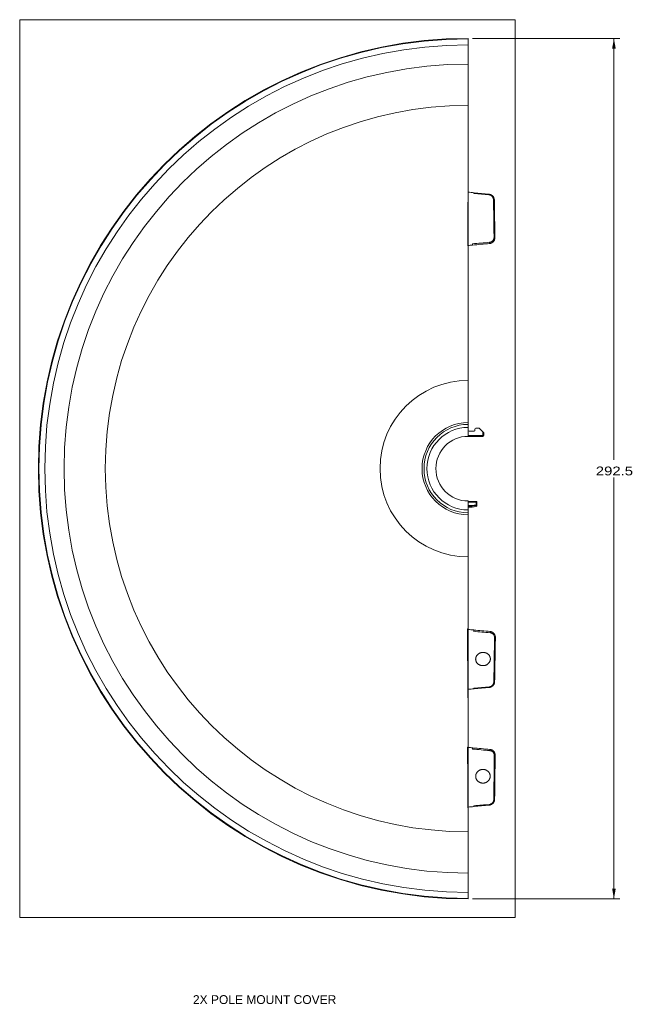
# Model space of a CAD drawing. Header units: millimetres. Extents: x 75 to 1097, y 66 to 748.
# Tile 2 of 22: x 75 to 283, y 413 to 748. Entities that reach past the tile are written whole.
import ezdxf

# ---------------------------------------------------------------- set-up
doc = ezdxf.new("R2010")
doc.units = ezdxf.units.MM
doc.layers.add('1', color=7, linetype='Continuous', true_color=0xffffff)
doc.styles.add('cadds4', font='txt')
doc.dimstyles.get("Standard").update_dxf_attribs({"dimtxt": 0.18, "dimasz": 0.18, "dimexe": 0.18, "dimexo": 0.0625, "dimgap": 0.09, "dimtad": 0, "dimtih": 1, "dimtoh": 1, "dimdec": 4, "dimzin": 0, "dimdsep": 46, "dimtxsty": 'Standard', "dimcen": 0.09, "dimadec": 0, "dimazin": 0, "dimtfac": 1, "dimtdec": 4, "dimtofl": 0, "dimtmove": 0, "dimatfit": 3, "dimfxl": 1, "dimtolj": 1, "dimtzin": 0, "dimarcsym": 0})

# ---------------------------------------------------------------- blocks, each defined once
blk = doc.blocks.new('_U1')
at = {"layer": '1', "color": 35, "lineweight": 13}
for p, q in [((228.957521, 741.4548), (279.052327, 741.4548)), ((277.052327, 741.4548), (277.052327, 598.206906)), ((277.052327, 448.959011), (277.052327, 592.206906)), ((228.957521, 448.959011), (279.052327, 448.959011))]:
    blk.add_line(p, q, dxfattribs=at)
at = {"layer": '1', "color": 35}
for points in [[(277.052327, 741.4548), (277.669471, 737.954803), (276.435182, 737.954798)], [(277.052327, 448.959011), (276.435182, 452.459009), (277.669471, 452.459014)]]:
    blk.add_solid(points, dxfattribs=at)
at = {"layer": '1', "color": 35, "linetype": 'Continuous', "lineweight": 13, "insert": (270.883827, 592.873156), "char_height": 3, "attachment_point": 7, "line_spacing_factor": 0.715361, "style": 'cadds4'}
blk.add_mtext('\\fArial|b0|i0;\\W1.2080;292.5', dxfattribs=at)

msp = doc.modelspace()

# ---------------------------------------------------------------- linework, layer by layer
at = {"layer": '1', "color": 8, "linetype": 'Continuous', "lineweight": 18}
for p, q in [((74.86, 442.61), (74.86, 747.8)), ((243.4, 747.8), (74.86, 747.8)), ((243.4, 747.8), (243.4, 442.61)), ((74.86, 442.61), (243.4, 442.61))]:
    msp.add_line(p, q, dxfattribs=at)
at = {"layer": '1', "color": 155, "linetype": 'Continuous', "lineweight": 18}
for p, q in [((227.46, 741.45), (227.46, 741.26)), ((227.46, 741.26), (227.46, 739.25)), ((227.46, 739.25), (227.46, 732.7)), ((227.46, 732.7), (227.46, 718.66)), ((227.46, 718.66), (227.46, 689.4)), ((227.42, 689.4), (227.46, 689.36)), ((229.46, 688.93), (229.46, 688.93)), ((227.33, 670.92), (227.29, 670.89)), ((227.33, 671.04), (227.33, 671.04)), ((227.46, 670.89), (227.46, 670.92)), ((227.46, 670.89), (227.46, 625.21)), ((228.93, 671.2), (228.92, 671.18)), ((227.46, 625.21), (227.46, 610.89)), ((227.46, 610.89), (227.46, 610.24)), ((227.46, 610.24), (227.46, 609.24)), ((227.46, 609.24), (227.46, 606.21)), ((232.5, 606.16), (226.47, 606.16)), ((227.46, 606.46), (232.5, 606.46)), ((227.76, 607.96), (229.46, 607.96)), ((229.76, 608.26), (229.76, 608.66)), ((230.06, 608.96), (231.13, 608.96)), ((231.35, 608.87), (232.5, 607.71)), ((232.5, 606.46), (232.5, 607.71)), ((232.8, 606.46), (232.5, 606.46)), ((232.5, 606.46), (232.5, 606.16)), ((232.8, 607.28), (232.8, 606.46)), ((227.46, 581.17), (227.46, 584.21)), ((230.16, 584.09), (227.46, 584.09)), ((230.16, 583.79), (227.46, 583.79)), ((230.16, 584.09), (230.16, 584.09)), ((230.16, 584.09), (230.16, 583.79)), ((230.16, 582.94), (230.16, 583.79)), ((230.16, 583.79), (230.46, 583.79)), ((230.16, 582.94), (230.46, 582.94)), ((230.16, 582.94), (230.22, 582.64)), ((230.46, 583.79), (230.46, 582.94)), ((227.46, 581.17), (227.46, 580.17)), ((227.46, 579.52), (227.46, 580.17)), ((227.46, 565.2), (227.46, 579.52)), ((227.46, 540.72), (227.46, 565.2)), ((227.2, 540.72), (227.24, 540.68)), ((227.24, 540.56), (227.24, 540.56)), ((227.46, 540.68), (227.46, 540.72)), ((227.46, 520.21), (227.46, 540.54)), ((229.36, 540.37), (229.37, 540.35)), ((229.46, 520.39), (229.46, 520.39)), ((227.43, 517.32), (227.39, 517.28)), ((227.46, 517.28), (227.46, 517.32)), ((227.46, 500.57), (227.46, 517.28)), ((227.25, 500.57), (227.29, 500.53)), ((227.29, 500.46), (227.29, 500.46)), ((227.46, 500.53), (227.46, 500.57)), ((227.46, 480.16), (227.46, 500.45)), ((229, 500.31), (229.01, 500.29)), ((227.41, 480.01), (227.37, 479.97)), ((227.46, 479.97), (227.46, 480.01)), ((227.46, 471.75), (227.46, 479.97)), ((229.46, 480.39), (229.46, 480.39)), ((227.46, 457.72), (227.46, 471.75)), ((227.46, 451.16), (227.46, 457.72)), ((227.46, 449.15), (227.46, 451.16)), ((227.46, 448.96), (227.46, 449.15))]:
    msp.add_line(p, q, dxfattribs=at)
for centre, radius, start, end in [((227.46, 595.21), 146.25, 90, 270), ((227.46, 595.21), 146.06, 90, 270), ((227.46, 595.21), 144.05, 90, 270), ((227.46, 595.21), 137.49, 90, 270), ((227.46, 595.21), 123.46, 90, 270), ((227.46, 595.21), 30, 90, 270), ((227.46, 595.21), 15.69, 90, 270), ((227.46, 595.21), 15.03, 90, 270), ((227.46, 595.21), 14.03, 90, 270), ((227.46, 595.21), 11, 90, 270), ((232.5, 606.46), 0.3, 270, 0), ((227.46, 595.21), 12.56, 270, 282.41), ((227.46, 595.21), 12.86, 270, 282.41), ((227.46, 595.21), 13.12, 270, 282.156), ((230.16, 583.79), 0.3, 0, 90), ((230.16, 582.67), 0.3, 282.156, 0)]:
    msp.add_arc(centre, radius, start, end, dxfattribs=at)
for centre, major_axis, ratio, start_param, end_param in [((221.21, 823.81), (0, 382.6), 0.017455, 4.301651, 4.352464), ((234.5, 688.19), (-0.026, -0.299), 0.004339, 3.106686, 4.351129), ((236.07, 686.51), (-0.3, -0.004), 0.355691, 3.104242, 4.674064), ((236.25, 673.74), (-0.3, -0.004), 0.388021, 3.103717, 4.663183), ((234.73, 672.02), (-0.027, 0.299), 0.078728, 3.106577, 5.11175), ((227.76, 608.26), (0, -0.3), 0.999848, 4.712389, 6.283185), ((229.46, 608.26), (0.212, -0.212), 0.999695, 5.497939, 7.068431), ((230.06, 608.66), (-0.212, 0.212), 0.999695, 5.497939, 7.068431), ((231.13, 608.66), (0.115, 0.277), 0.999822, 5.890549, 6.675821), ((232.5, 607.7), (-0.3, 0.3), 0.012341, 3.921755, 4.724733), ((232.5, 607.28), (0.169, 0.253), 0.981285, 5.292742, 6.078014), ((230.16, 582.94), (0.3, 0), 0.999361, 4.92885, 6.283185), ((230.16, 582.67), (0.3, 0), 0.999363, 4.92442, 6.283185), ((221.3, 366.76), (0, 382.2), 0.017455, 5.125541, 5.184464), ((234.9, 539.55), (-0.027, -0.299), 0.11141, 1.116106, 3.176718), ((236.42, 537.82), (-0.3, 0.005), 0.440127, 1.647093, 3.180469), ((236.17, 522.81), (-0.3, 0.005), 0.403521, 1.625629, 3.179745), ((234.6, 521.14), (-0.026, 0.299), 0.003829, 3.106686, 4.297915), ((221.04, 366.76), (0, 382.2), 0.017455, 5.01362, 5.069773), ((234.82, 499.47), (-0.027, -0.299), 0.06091, 1.222322, 3.176564), ((236.34, 497.76), (-0.3, 0.004), 0.339813, 1.606097, 3.178709), ((236.17, 482.82), (-0.3, 0.003), 0.301472, 1.597504, 3.178203), ((234.6, 481.14), (-0.026, 0.299), 0.007652, 1.87378, 3.1765)]:
    msp.add_ellipse(centre, major_axis=major_axis, ratio=ratio, start_param=start_param, end_param=end_param, dxfattribs=at)
for points in [[(227.29, 670.89), (227.33, 676.99), (227.38, 683.16), (227.42, 689.4)], [(227.42, 689.4), (227.43, 689.4), (227.44, 689.4), (227.46, 689.4)], [(227.46, 689.36), (227.46, 689.36), (227.46, 689.36), (227.46, 689.36)], [(229.46, 689), (228.79, 689.05), (228.13, 689.11), (227.46, 689.17)], [(227.46, 689.17), (227.46, 689.13), (227.46, 689.09), (227.46, 689.05)], [(227.46, 689.05), (227.46, 682.99), (227.46, 676.99), (227.46, 671.05)], [(229.44, 688.73), (229.44, 688.82), (229.45, 688.91), (229.46, 689)], [(234.51, 688.29), (232.82, 688.44), (231.13, 688.59), (229.44, 688.73)], [(229.46, 688.93), (231.15, 688.78), (232.84, 688.63), (234.53, 688.48)], [(236.37, 686.51), (236.43, 682.22), (236.49, 677.97), (236.55, 673.74)], [(227.46, 670.89), (227.4, 670.89), (227.34, 670.89), (227.29, 670.89)], [(227.46, 670.92), (227.41, 670.92), (227.37, 670.92), (227.33, 670.92)], [(228.92, 671.18), (228.44, 671.14), (227.95, 671.09), (227.46, 671.05)], [(228.89, 671.62), (230.84, 671.79), (232.79, 671.96), (234.74, 672.14)], [(228.92, 671.18), (228.91, 671.33), (228.9, 671.47), (228.89, 671.62)], [(230.46, 582.94), (230.46, 582.85), (230.46, 582.76), (230.46, 582.67)], [(227.39, 517.28), (227.36, 521.25), (227.3, 529.12), (227.23, 536.87), (227.2, 540.72)], [(227.2, 540.72), (227.28, 540.72), (227.37, 540.72), (227.46, 540.72)], [(227.24, 540.68), (227.31, 540.68), (227.38, 540.68), (227.46, 540.68)], [(227.46, 540.54), (228.09, 540.48), (228.73, 540.42), (229.36, 540.37)], [(229.32, 539.92), (229.34, 540.07), (229.35, 540.22), (229.36, 540.37)], [(227.41, 519.8), (227.42, 518.97), (227.42, 518.15), (227.43, 517.32)], [(229.46, 520.39), (228.79, 520.33), (228.12, 520.27), (227.46, 520.21)], [(229.44, 520.57), (231.16, 520.72), (232.89, 520.87), (234.61, 521.02)], [(229.46, 520.39), (229.45, 520.45), (229.45, 520.51), (229.44, 520.57)], [(234.62, 520.84), (232.9, 520.69), (231.18, 520.54), (229.46, 520.39)], [(227.46, 517.28), (227.44, 517.28), (227.41, 517.28), (227.39, 517.28)], [(227.43, 517.32), (227.44, 517.32), (227.45, 517.32), (227.46, 517.32)], [(227.37, 479.97), (227.35, 483.44), (227.31, 490.34), (227.27, 497.17), (227.25, 500.57)], [(227.25, 500.57), (227.32, 500.57), (227.39, 500.57), (227.46, 500.57)], [(227.29, 500.53), (227.34, 500.53), (227.4, 500.53), (227.46, 500.53)], [(227.46, 500.45), (227.97, 500.4), (228.49, 500.35), (229, 500.31)], [(228.97, 499.89), (228.98, 500.03), (228.99, 500.17), (229, 500.31)], [(234.82, 499.37), (232.87, 499.54), (230.92, 499.72), (228.97, 499.89)], [(229.01, 500.29), (230.95, 500.12), (232.9, 499.95), (234.84, 499.77)], [(236.64, 497.76), (236.58, 492.81), (236.52, 487.83), (236.47, 482.82)], [(227.46, 479.97), (227.43, 479.97), (227.4, 479.97), (227.37, 479.97)], [(227.41, 480.15), (227.43, 480.16), (227.44, 480.16), (227.46, 480.16)], [(227.46, 480.01), (227.44, 480.01), (227.42, 480.01), (227.41, 480.01)], [(227.46, 480.16), (228.12, 480.22), (228.79, 480.27), (229.46, 480.33)], [(229.43, 480.6), (231.16, 480.75), (232.88, 480.9), (234.6, 481.05)], [(229.46, 480.33), (229.45, 480.42), (229.44, 480.51), (229.43, 480.6)], [(234.62, 480.84), (232.9, 480.69), (231.18, 480.54), (229.46, 480.39)]]:
    msp.add_open_spline(points, degree=3, dxfattribs=at)
for points, knots in [([(227.46, 689.17), (227.46, 689.18), (227.46, 689.19), (227.46, 689.22), (227.46, 689.22), (227.46, 689.24), (227.46, 689.25), (227.46, 689.27), (227.46, 689.29), (227.46, 689.31), (227.46, 689.32), (227.46, 689.34), (227.46, 689.35), (227.46, 689.36)], [0, 0, 0, 0, 0.25, 0.25, 0.375, 0.375, 0.5, 0.5, 0.75, 0.75, 0.875, 0.875, 1, 1, 1, 1]), ([(229.44, 688.73), (229.44, 688.76), (229.44, 688.79), (229.44, 688.82), (229.44, 688.82), (229.45, 688.84), (229.45, 688.84), (229.45, 688.86), (229.45, 688.87), (229.45, 688.88), (229.45, 688.88), (229.45, 688.89), (229.45, 688.89), (229.45, 688.9), (229.45, 688.91), (229.46, 688.92), (229.46, 688.92), (229.46, 688.93), (229.46, 688.93), (229.46, 688.93)], [0, 0, 0, 0, 0.25, 0.25, 0.3125, 0.3125, 0.375, 0.375, 0.5, 0.5, 0.5625, 0.5625, 0.625, 0.625, 0.75, 0.75, 0.875, 0.875, 1, 1, 1, 1]), ([(229.46, 688.93), (229.46, 688.93), (229.46, 688.93), (229.46, 688.94), (229.46, 688.95), (229.46, 688.96), (229.46, 688.98), (229.46, 688.99), (229.46, 689)], [0, 0, 0, 0, 0.25, 0.5, 0.5, 0.75, 0.75, 1, 1, 1, 1]), ([(236.08, 686.62), (236.08, 686.67), (236.08, 686.72), (236.07, 686.8), (236.07, 686.82), (236.06, 686.87), (236.06, 686.9), (236.03, 687.02), (236, 687.12), (235.95, 687.26), (235.93, 687.31), (235.89, 687.38), (235.88, 687.4), (235.85, 687.45), (235.84, 687.47), (235.77, 687.58), (235.71, 687.66), (235.6, 687.78), (235.56, 687.81), (235.51, 687.87), (235.48, 687.88), (235.44, 687.92), (235.42, 687.93), (235.32, 688.01), (235.23, 688.07), (235.11, 688.13), (235.08, 688.14), (235.03, 688.16), (235.01, 688.17), (234.93, 688.2), (234.88, 688.22), (234.73, 688.26), (234.62, 688.28), (234.51, 688.29)], [0, 0, 0, 0, 0.0625, 0.0625, 0.09375, 0.09375, 0.125, 0.125, 0.25, 0.25, 0.3125, 0.3125, 0.34375, 0.34375, 0.375, 0.375, 0.5, 0.5, 0.5625, 0.5625, 0.59375, 0.59375, 0.625, 0.625, 0.75, 0.75, 0.78125, 0.78125, 0.8125, 0.8125, 0.875, 0.875, 1, 1, 1, 1]), ([(234.53, 688.48), (234.66, 688.47), (234.78, 688.45), (234.96, 688.4), (235.02, 688.38), (235.11, 688.35), (235.14, 688.33), (235.2, 688.31), (235.22, 688.29), (235.37, 688.23), (235.47, 688.16), (235.6, 688.07), (235.62, 688.05), (235.67, 688.01), (235.69, 687.99), (235.76, 687.92), (235.81, 687.88), (235.93, 687.75), (236, 687.65), (236.09, 687.52), (236.1, 687.49), (236.13, 687.44), (236.15, 687.41), (236.19, 687.33), (236.21, 687.27), (236.28, 687.11), (236.31, 686.99), (236.34, 686.84), (236.35, 686.81), (236.36, 686.75), (236.36, 686.72), (236.37, 686.63), (236.37, 686.57), (236.37, 686.51)], [0, 0, 0, 0, 0.125, 0.125, 0.1875, 0.1875, 0.21875, 0.21875, 0.25, 0.25, 0.375, 0.375, 0.40625, 0.40625, 0.4375, 0.4375, 0.5, 0.5, 0.625, 0.625, 0.65625, 0.65625, 0.6875, 0.6875, 0.75, 0.75, 0.875, 0.875, 0.90625, 0.90625, 0.9375, 0.9375, 1, 1, 1, 1]), ([(236.27, 673.85), (236.23, 675.97), (236.2, 678.09), (236.14, 682.34), (236.11, 684.48), (236.08, 686.62)], [0, 0, 0, 0, 0.5, 0.5, 1, 1, 1, 1]), ([(234.74, 672.14), (234.77, 672.14), (234.8, 672.14), (234.85, 672.15), (234.88, 672.16), (234.96, 672.17), (235.07, 672.2), (235.17, 672.23), (235.25, 672.27), (235.27, 672.28), (235.32, 672.3), (235.34, 672.31), (235.47, 672.37), (235.55, 672.43), (235.68, 672.53), (235.72, 672.57), (235.77, 672.62), (235.79, 672.64), (235.83, 672.68), (235.85, 672.7), (235.93, 672.8), (235.99, 672.88), (236.07, 673.02), (236.09, 673.06), (236.12, 673.13), (236.13, 673.16), (236.15, 673.21), (236.16, 673.23), (236.2, 673.35), (236.23, 673.45), (236.26, 673.65), (236.27, 673.75), (236.27, 673.85)], [0, 0, 0, 0, 0.03125, 0.03125, 0.0625, 0.0625, 0.125, 0.1875, 0.1875, 0.21875, 0.21875, 0.25, 0.25, 0.375, 0.375, 0.4375, 0.4375, 0.46875, 0.46875, 0.5, 0.5, 0.625, 0.625, 0.6875, 0.6875, 0.71875, 0.71875, 0.75, 0.75, 0.875, 0.875, 1, 1, 1, 1]), ([(236.55, 673.74), (236.55, 673.62), (236.55, 673.5), (236.51, 673.26), (236.48, 673.14), (236.42, 673), (236.41, 672.97), (236.39, 672.91), (236.38, 672.88), (236.34, 672.8), (236.31, 672.75), (236.22, 672.59), (236.15, 672.49), (236.05, 672.37), (236.03, 672.35), (235.98, 672.31), (235.96, 672.28), (235.9, 672.22), (235.85, 672.18), (235.7, 672.06), (235.6, 671.99), (235.47, 671.93), (235.46, 671.92), (235.43, 671.91), (235.39, 671.89), (235.34, 671.87), (235.26, 671.83), (235.14, 671.79), (235.01, 671.76), (234.92, 671.74), (234.88, 671.74), (234.82, 671.73), (234.79, 671.72), (234.76, 671.72)], [0, 0, 0, 0, 0.125, 0.125, 0.25, 0.25, 0.28125, 0.28125, 0.3125, 0.3125, 0.375, 0.375, 0.5, 0.5, 0.53125, 0.53125, 0.5625, 0.5625, 0.625, 0.625, 0.75, 0.75, 0.765625, 0.765625, 0.78125, 0.8125, 0.8125, 0.875, 0.9375, 0.9375, 0.96875, 0.96875, 1, 1, 1, 1]), ([(227.33, 670.92), (227.33, 670.94), (227.33, 670.96), (227.33, 670.98), (227.33, 670.98), (227.33, 671), (227.33, 671), (227.33, 671.02), (227.33, 671.02), (227.33, 671.03), (227.33, 671.03), (227.33, 671.04), (227.33, 671.04), (227.33, 671.04)], [0, 0, 0, 0, 0.25, 0.25, 0.375, 0.375, 0.5, 0.5, 0.75, 0.75, 0.875, 0.875, 1, 1, 1, 1]), ([(228.89, 671.62), (228.89, 671.59), (228.89, 671.57), (228.9, 671.53), (228.9, 671.52), (228.9, 671.49), (228.9, 671.47), (228.9, 671.44), (228.91, 671.42), (228.91, 671.41), (228.91, 671.37), (228.91, 671.35), (228.92, 671.31), (228.92, 671.29), (228.92, 671.26), (228.92, 671.26), (228.92, 671.24), (228.93, 671.23), (228.93, 671.22), (228.93, 671.21), (228.93, 671.21), (228.93, 671.2), (228.93, 671.2), (228.93, 671.2)], [0, 0, 0, 0, 0.125, 0.125, 0.1875, 0.1875, 0.25, 0.3125, 0.3125, 0.375, 0.375, 0.5, 0.5, 0.625, 0.625, 0.6875, 0.6875, 0.75, 0.8125, 0.8125, 0.875, 0.875, 1, 1, 1, 1]), ([(234.76, 671.72), (233.79, 671.63), (232.82, 671.55), (230.87, 671.37), (229.9, 671.29), (228.93, 671.2)], [0, 0, 0, 0, 0.5, 0.5, 1, 1, 1, 1]), ([(230.22, 582.38), (230.22, 582.39), (230.22, 582.39), (230.22, 582.43), (230.22, 582.46), (230.22, 582.54), (230.22, 582.59), (230.22, 582.64)], [0, 0, 0, 0, 0.081029, 0.081029, 0.405146, 0.405146, 1, 1, 1, 1]), ([(227.24, 540.56), (227.24, 540.56), (227.24, 540.56), (227.24, 540.57), (227.24, 540.57), (227.24, 540.58), (227.24, 540.59), (227.24, 540.6), (227.24, 540.61), (227.24, 540.64), (227.24, 540.64), (227.24, 540.66), (227.24, 540.67), (227.24, 540.68)], [0, 0, 0, 0, 0.25, 0.25, 0.375, 0.375, 0.5, 0.5, 0.75, 0.75, 0.875, 0.875, 1, 1, 1, 1]), ([(229.32, 539.92), (229.33, 539.94), (229.33, 539.96), (229.33, 540), (229.33, 540.02), (229.33, 540.04), (229.34, 540.07), (229.34, 540.09), (229.34, 540.11), (229.34, 540.12), (229.34, 540.13), (229.34, 540.15), (229.35, 540.17), (229.35, 540.18), (229.35, 540.19), (229.35, 540.2), (229.35, 540.21), (229.35, 540.23), (229.35, 540.25), (229.36, 540.28), (229.36, 540.29), (229.36, 540.3), (229.36, 540.31), (229.36, 540.32), (229.36, 540.33), (229.36, 540.34), (229.36, 540.34), (229.37, 540.35), (229.37, 540.35), (229.37, 540.35), (229.37, 540.35)], [0, 0, 0, 0, 0.125, 0.125, 0.1875, 0.1875, 0.25, 0.3125, 0.3125, 0.34375, 0.34375, 0.375, 0.4375, 0.4375, 0.46875, 0.46875, 0.5, 0.5, 0.625, 0.625, 0.6875, 0.6875, 0.75, 0.75, 0.8125, 0.8125, 0.875, 0.9375, 0.9375, 1, 1, 1, 1]), ([(234.92, 539.41), (233.99, 539.5), (233.05, 539.58), (231.19, 539.75), (230.26, 539.83), (229.32, 539.92)], [0, 0, 0, 0, 0.5, 0.5, 1, 1, 1, 1]), ([(229.37, 540.35), (230.3, 540.27), (231.22, 540.18), (233.07, 540.01), (234, 539.93), (234.92, 539.85)], [0, 0, 0, 0, 0.5, 0.5, 1, 1, 1, 1]), ([(234.92, 539.85), (234.99, 539.84), (235.05, 539.83), (235.18, 539.81), (235.3, 539.78), (235.43, 539.73), (235.51, 539.7), (235.54, 539.68), (235.6, 539.66), (235.63, 539.64), (235.77, 539.57), (235.87, 539.5), (236, 539.4), (236.02, 539.38), (236.07, 539.34), (236.09, 539.32), (236.16, 539.25), (236.24, 539.16), (236.31, 539.07), (236.37, 538.99), (236.38, 538.97), (236.42, 538.92), (236.43, 538.89), (236.51, 538.76), (236.56, 538.65), (236.62, 538.48), (236.64, 538.42), (236.66, 538.33), (236.67, 538.3), (236.68, 538.25), (236.68, 538.22), (236.71, 538.07), (236.72, 537.95), (236.72, 537.82)], [0, 0, 0, 0, 0.0625, 0.0625, 0.125, 0.1875, 0.1875, 0.21875, 0.21875, 0.25, 0.25, 0.375, 0.375, 0.40625, 0.40625, 0.4375, 0.4375, 0.5, 0.5625, 0.5625, 0.59375, 0.59375, 0.625, 0.625, 0.75, 0.75, 0.8125, 0.8125, 0.84375, 0.84375, 0.875, 0.875, 1, 1, 1, 1]), ([(236.44, 537.69), (236.44, 537.79), (236.43, 537.9), (236.41, 538.02), (236.41, 538.05), (236.4, 538.1), (236.38, 538.17), (236.36, 538.24), (236.31, 538.39), (236.27, 538.48), (236.2, 538.59), (236.19, 538.61), (236.16, 538.66), (236.12, 538.72), (236.04, 538.83), (235.97, 538.9), (235.92, 538.96), (235.9, 538.98), (235.86, 539.01), (235.84, 539.03), (235.73, 539.11), (235.64, 539.17), (235.52, 539.24), (235.5, 539.25), (235.45, 539.27), (235.43, 539.28), (235.35, 539.32), (235.3, 539.33), (235.14, 539.38), (235.03, 539.4), (234.92, 539.41)], [0, 0, 0, 0, 0.125, 0.125, 0.15625, 0.15625, 0.1875, 0.25, 0.25, 0.375, 0.375, 0.40625, 0.40625, 0.4375, 0.5, 0.5625, 0.5625, 0.59375, 0.59375, 0.625, 0.625, 0.75, 0.75, 0.78125, 0.78125, 0.8125, 0.8125, 0.875, 0.875, 1, 1, 1, 1]), ([(236.19, 522.69), (236.21, 523.95), (236.23, 525.21), (236.27, 527.72), (236.29, 528.98), (236.35, 532.73), (236.39, 535.22), (236.44, 537.69)], [0, 0, 0, 0, 0.25, 0.25, 0.5, 0.5, 1, 1, 1, 1]), ([(236.72, 537.82), (236.67, 535.35), (236.63, 532.86), (236.55, 527.85), (236.51, 525.34), (236.47, 522.81)], [0, 0, 0, 0, 0.5, 0.5, 1, 1, 1, 1]), ([(230.63, 528.98), (230.58, 529.04), (230.48, 529.15), (230.34, 529.34), (230.27, 529.47), (230.22, 529.55), (230.22, 529.57), (230.2, 529.6), (230.19, 529.62), (230.17, 529.67), (230.15, 529.7), (230.11, 529.81), (230.07, 529.95), (230.04, 530.1), (230.02, 530.21), (230.02, 530.26), (230.01, 530.32), (230.01, 530.35), (230.01, 530.37), (230, 530.46), (230.01, 530.61), (230.03, 530.83), (230.07, 530.98), (230.1, 531.08), (230.11, 531.12), (230.14, 531.19), (230.15, 531.23), (230.2, 531.33), (230.26, 531.47), (230.34, 531.59), (230.41, 531.69), (230.43, 531.72), (230.46, 531.77), (230.48, 531.78), (230.5, 531.81), (230.56, 531.89), (230.68, 532.01), (230.86, 532.17), (230.99, 532.26), (231.09, 532.33), (231.12, 532.35), (231.19, 532.39), (231.22, 532.41), (231.33, 532.46), (231.48, 532.53), (231.63, 532.59), (231.74, 532.62), (231.78, 532.64), (231.86, 532.66), (231.9, 532.67), (232.02, 532.69), (232.18, 532.72), (232.34, 532.74), (232.47, 532.74), (232.53, 532.74), (232.59, 532.74), (232.63, 532.74), (232.65, 532.74), (232.75, 532.74), (232.92, 532.72), (233.16, 532.68), (233.31, 532.64), (233.41, 532.61), (233.43, 532.61), (233.46, 532.59), (233.48, 532.59), (233.54, 532.56), (233.58, 532.55), (233.69, 532.5), (233.83, 532.44), (233.97, 532.36), (234.06, 532.29), (234.11, 532.26), (234.16, 532.22), (234.19, 532.2), (234.2, 532.19), (234.28, 532.13), (234.39, 532.02), (234.55, 531.85), (234.64, 531.73), (234.69, 531.65), (234.7, 531.64), (234.72, 531.61), (234.73, 531.59), (234.76, 531.54), (234.78, 531.51), (234.83, 531.41), (234.89, 531.27), (234.93, 531.13), (234.96, 531.02), (234.97, 530.99), (234.98, 530.92), (234.99, 530.88), (235.01, 530.77), (235.02, 530.62), (235.02, 530.4), (235, 530.25), (234.98, 530.16), (234.98, 530.14), (234.97, 530.1), (234.96, 530.05), (234.94, 530), (234.91, 529.89), (234.86, 529.75), (234.8, 529.61), (234.74, 529.51), (234.72, 529.48), (234.68, 529.41), (234.66, 529.38), (234.6, 529.28), (234.5, 529.16), (234.4, 529.04), (234.32, 528.96), (234.29, 528.93), (234.23, 528.88), (234.2, 528.86), (234.1, 528.78), (233.98, 528.69), (233.77, 528.56), (233.63, 528.49), (233.53, 528.45), (233.51, 528.44), (233.48, 528.43), (233.46, 528.42), (233.4, 528.4), (233.36, 528.39), (233.24, 528.35), (233.09, 528.31), (232.93, 528.28), (232.81, 528.26), (232.75, 528.25), (232.68, 528.25), (232.64, 528.25), (232.62, 528.25), (232.52, 528.24), (232.36, 528.24), (232.11, 528.26), (231.95, 528.29), (231.85, 528.31), (231.83, 528.32), (231.79, 528.33), (231.77, 528.33), (231.72, 528.35), (231.68, 528.36), (231.56, 528.4), (231.41, 528.45), (231.27, 528.52), (231.16, 528.58), (231.13, 528.6), (231.06, 528.64), (231.03, 528.66), (230.93, 528.73), (230.87, 528.77), (230.75, 528.87), (230.69, 528.93), (230.63, 528.98)], [0, 0, 0, 0, 0.015625, 0.03125, 0.046875, 0.046875, 0.050781, 0.050781, 0.054688, 0.054688, 0.0625, 0.0625, 0.078125, 0.09375, 0.09375, 0.101563, 0.105469, 0.105469, 0.109375, 0.109375, 0.125, 0.140625, 0.15625, 0.15625, 0.164063, 0.164063, 0.171875, 0.171875, 0.1875, 0.203125, 0.203125, 0.210938, 0.210938, 0.214844, 0.214844, 0.21875, 0.234375, 0.25, 0.265625, 0.265625, 0.273438, 0.273438, 0.28125, 0.28125, 0.296875, 0.3125, 0.3125, 0.320313, 0.320313, 0.328125, 0.328125, 0.34375, 0.359375, 0.359375, 0.367188, 0.371094, 0.371094, 0.375, 0.375, 0.390625, 0.40625, 0.421875, 0.421875, 0.425781, 0.425781, 0.429688, 0.429688, 0.4375, 0.4375, 0.453125, 0.46875, 0.46875, 0.476563, 0.480469, 0.480469, 0.484375, 0.484375, 0.5, 0.515625, 0.53125, 0.53125, 0.535156, 0.535156, 0.539063, 0.539063, 0.546875, 0.546875, 0.5625, 0.578125, 0.578125, 0.585938, 0.585938, 0.59375, 0.59375, 0.609375, 0.625, 0.640625, 0.640625, 0.644531, 0.644531, 0.648438, 0.65625, 0.65625, 0.671875, 0.6875, 0.6875, 0.695313, 0.695313, 0.703125, 0.703125, 0.71875, 0.734375, 0.734375, 0.742188, 0.742188, 0.75, 0.75, 0.765625, 0.78125, 0.796875, 0.796875, 0.800781, 0.800781, 0.804688, 0.804688, 0.8125, 0.8125, 0.828125, 0.84375, 0.84375, 0.851563, 0.855469, 0.855469, 0.859375, 0.859375, 0.875, 0.890625, 0.90625, 0.90625, 0.910156, 0.910156, 0.914063, 0.914063, 0.921875, 0.921875, 0.9375, 0.953125, 0.953125, 0.960938, 0.960938, 0.96875, 0.96875, 0.984375, 0.984375, 1, 1, 1, 1]), ([(234.61, 521.02), (234.64, 521.02), (234.66, 521.03), (234.72, 521.03), (234.75, 521.04), (234.83, 521.05), (234.88, 521.07), (235.04, 521.11), (235.14, 521.15), (235.26, 521.21), (235.28, 521.22), (235.33, 521.25), (235.4, 521.29), (235.47, 521.34), (235.59, 521.43), (235.67, 521.5), (235.78, 521.62), (235.81, 521.66), (235.87, 521.74), (235.9, 521.79), (235.98, 521.92), (236.03, 522.01), (236.11, 522.2), (236.13, 522.3), (236.17, 522.49), (236.18, 522.59), (236.19, 522.69)], [0, 0, 0, 0, 0.03125, 0.03125, 0.0625, 0.0625, 0.125, 0.125, 0.25, 0.25, 0.28125, 0.28125, 0.3125, 0.375, 0.375, 0.5, 0.5, 0.5625, 0.5625, 0.625, 0.625, 0.75, 0.75, 0.875, 0.875, 1, 1, 1, 1]), ([(236.47, 522.81), (236.47, 522.69), (236.46, 522.58), (236.42, 522.4), (236.41, 522.34), (236.38, 522.26), (236.37, 522.23), (236.35, 522.17), (236.34, 522.14), (236.29, 522), (236.23, 521.89), (236.14, 521.74), (236.1, 521.69), (236.05, 521.62), (236.03, 521.59), (235.99, 521.54), (235.97, 521.52), (235.86, 521.41), (235.77, 521.32), (235.62, 521.21), (235.57, 521.17), (235.49, 521.12), (235.46, 521.11), (235.41, 521.08), (235.38, 521.06), (235.24, 520.99), (235.12, 520.95), (234.94, 520.9), (234.88, 520.88), (234.78, 520.86), (234.75, 520.86), (234.69, 520.85), (234.66, 520.85), (234.62, 520.84)], [0, 0, 0, 0, 0.125, 0.125, 0.1875, 0.1875, 0.21875, 0.21875, 0.25, 0.25, 0.375, 0.375, 0.4375, 0.4375, 0.46875, 0.46875, 0.5, 0.5, 0.625, 0.625, 0.6875, 0.6875, 0.71875, 0.71875, 0.75, 0.75, 0.875, 0.875, 0.9375, 0.9375, 0.96875, 0.96875, 1, 1, 1, 1]), ([(227.41, 519.8), (227.41, 519.82), (227.41, 519.84), (227.41, 519.88), (227.41, 519.89), (227.41, 519.91), (227.41, 519.94), (227.41, 519.96), (227.41, 519.99), (227.41, 520), (227.41, 520.03), (227.41, 520.06), (227.41, 520.09), (227.41, 520.1), (227.41, 520.12), (227.41, 520.13), (227.41, 520.15), (227.41, 520.16), (227.41, 520.17), (227.41, 520.18), (227.41, 520.19), (227.41, 520.2), (227.41, 520.2), (227.41, 520.21), (227.41, 520.22), (227.41, 520.22)], [0, 0, 0, 0, 0.125, 0.125, 0.1875, 0.1875, 0.25, 0.3125, 0.3125, 0.375, 0.375, 0.5, 0.5, 0.5625, 0.5625, 0.625, 0.6875, 0.6875, 0.75, 0.75, 0.8125, 0.8125, 0.875, 0.875, 1, 1, 1, 1]), ([(229.44, 520.57), (229.44, 520.54), (229.44, 520.52), (229.45, 520.49), (229.45, 520.49), (229.45, 520.48), (229.45, 520.47), (229.45, 520.46), (229.45, 520.45), (229.45, 520.43), (229.45, 520.42), (229.46, 520.41), (229.46, 520.41), (229.46, 520.4), (229.46, 520.4), (229.46, 520.4), (229.46, 520.4), (229.46, 520.39), (229.46, 520.39), (229.46, 520.39)], [0, 0, 0, 0, 0.25, 0.25, 0.3125, 0.3125, 0.375, 0.375, 0.5, 0.5, 0.625, 0.625, 0.75, 0.75, 0.8125, 0.8125, 0.875, 0.875, 1, 1, 1, 1]), ([(227.29, 500.46), (227.29, 500.46), (227.29, 500.47), (227.29, 500.47), (227.29, 500.49), (227.29, 500.49), (227.29, 500.51), (227.29, 500.52), (227.29, 500.53)], [0, 0, 0, 0, 0.25, 0.5, 0.5, 0.75, 0.75, 1, 1, 1, 1]), ([(228.97, 499.89), (228.97, 499.91), (228.97, 499.94), (228.98, 499.97), (228.98, 499.99), (228.98, 500.01), (228.98, 500.03), (228.98, 500.06), (228.99, 500.08), (228.99, 500.09), (228.99, 500.13), (228.99, 500.15), (228.99, 500.18), (229, 500.19), (229, 500.21), (229, 500.22), (229, 500.24), (229, 500.25), (229, 500.26), (229, 500.27), (229.01, 500.27), (229.01, 500.28), (229.01, 500.28), (229.01, 500.29), (229.01, 500.29), (229.01, 500.29)], [0, 0, 0, 0, 0.125, 0.125, 0.1875, 0.1875, 0.25, 0.3125, 0.3125, 0.375, 0.375, 0.5, 0.5, 0.5625, 0.5625, 0.625, 0.6875, 0.6875, 0.75, 0.75, 0.8125, 0.8125, 0.875, 0.875, 1, 1, 1, 1]), ([(236.35, 497.66), (236.35, 497.76), (236.35, 497.86), (236.33, 497.99), (236.32, 498.02), (236.31, 498.07), (236.29, 498.14), (236.25, 498.26), (236.21, 498.36), (236.18, 498.43), (236.17, 498.45), (236.15, 498.5), (236.13, 498.52), (236.07, 498.63), (236.01, 498.72), (235.91, 498.84), (235.87, 498.87), (235.81, 498.93), (235.79, 498.95), (235.75, 498.98), (235.73, 499), (235.63, 499.08), (235.54, 499.14), (235.42, 499.2), (235.4, 499.21), (235.35, 499.23), (235.32, 499.25), (235.25, 499.28), (235.2, 499.29), (235.04, 499.34), (234.93, 499.36), (234.82, 499.37)], [0, 0, 0, 0, 0.125, 0.125, 0.15625, 0.15625, 0.1875, 0.25, 0.3125, 0.3125, 0.34375, 0.34375, 0.375, 0.375, 0.5, 0.5, 0.5625, 0.5625, 0.59375, 0.59375, 0.625, 0.625, 0.75, 0.75, 0.78125, 0.78125, 0.8125, 0.8125, 0.875, 0.875, 1, 1, 1, 1]), ([(234.84, 499.77), (234.97, 499.76), (235.09, 499.74), (235.28, 499.68), (235.33, 499.66), (235.42, 499.63), (235.45, 499.62), (235.51, 499.59), (235.54, 499.58), (235.68, 499.5), (235.78, 499.44), (235.9, 499.34), (235.93, 499.32), (235.98, 499.28), (236, 499.26), (236.07, 499.2), (236.11, 499.15), (236.23, 499.01), (236.3, 498.91), (236.38, 498.78), (236.4, 498.75), (236.42, 498.7), (236.44, 498.67), (236.48, 498.59), (236.52, 498.48), (236.56, 498.36), (236.58, 498.27), (236.59, 498.24), (236.6, 498.18), (236.61, 498.15), (236.64, 498), (236.64, 497.88), (236.64, 497.76)], [0, 0, 0, 0, 0.125, 0.125, 0.1875, 0.1875, 0.21875, 0.21875, 0.25, 0.25, 0.375, 0.375, 0.40625, 0.40625, 0.4375, 0.4375, 0.5, 0.5, 0.625, 0.625, 0.65625, 0.65625, 0.6875, 0.6875, 0.75, 0.8125, 0.8125, 0.84375, 0.84375, 0.875, 0.875, 1, 1, 1, 1]), ([(236.17, 482.73), (236.19, 483.98), (236.2, 485.23), (236.23, 487.73), (236.26, 490.22), (236.29, 492.7), (236.32, 495.18), (236.34, 496.42), (236.35, 497.66)], [0, 0, 0, 0, 0.25, 0.25, 0.5, 0.75, 0.75, 1, 1, 1, 1]), ([(230.66, 489.08), (230.6, 489.13), (230.5, 489.25), (230.37, 489.44), (230.29, 489.57), (230.25, 489.66), (230.24, 489.68), (230.22, 489.71), (230.21, 489.73), (230.19, 489.78), (230.17, 489.82), (230.13, 489.92), (230.09, 490.07), (230.05, 490.22), (230.04, 490.33), (230.03, 490.39), (230.02, 490.45), (230.02, 490.48), (230.02, 490.5), (230.01, 490.6), (230.01, 490.75), (230.04, 490.98), (230.07, 491.13), (230.1, 491.24), (230.11, 491.28), (230.13, 491.35), (230.14, 491.39), (230.18, 491.5), (230.25, 491.64), (230.32, 491.77), (230.38, 491.87), (230.4, 491.9), (230.44, 491.95), (230.45, 491.96), (230.47, 492), (230.53, 492.07), (230.65, 492.21), (230.82, 492.37), (230.94, 492.46), (231.03, 492.52), (231.04, 492.53), (231.07, 492.56), (231.13, 492.59), (231.18, 492.62), (231.28, 492.68), (231.42, 492.75), (231.57, 492.81), (231.68, 492.85), (231.72, 492.86), (231.8, 492.88), (231.84, 492.89), (231.96, 492.92), (232.11, 492.95), (232.27, 492.97), (232.44, 492.98), (232.52, 492.98), (232.68, 492.97), (232.84, 492.96), (233.08, 492.92), (233.23, 492.87), (233.34, 492.84), (233.38, 492.82), (233.46, 492.8), (233.5, 492.78), (233.61, 492.73), (233.75, 492.66), (233.88, 492.58), (233.98, 492.51), (234.03, 492.48), (234.07, 492.44), (234.1, 492.42), (234.12, 492.41), (234.2, 492.34), (234.31, 492.24), (234.46, 492.06), (234.56, 491.94), (234.61, 491.86), (234.62, 491.84), (234.64, 491.81), (234.65, 491.79), (234.68, 491.74), (234.7, 491.7), (234.75, 491.6), (234.81, 491.46), (234.86, 491.32), (234.89, 491.21), (234.9, 491.17), (234.91, 491.09), (234.92, 491.06), (234.94, 490.94), (234.95, 490.79), (234.96, 490.56), (234.94, 490.41), (234.92, 490.3), (234.92, 490.26), (234.9, 490.18), (234.89, 490.15), (234.86, 490.04), (234.82, 489.89), (234.75, 489.75), (234.7, 489.64), (234.68, 489.61), (234.66, 489.56), (234.65, 489.54), (234.63, 489.51), (234.58, 489.42), (234.47, 489.28), (234.32, 489.1), (234.21, 488.99), (234.12, 488.92), (234.09, 488.89), (234.02, 488.84), (233.99, 488.82), (233.9, 488.75), (233.76, 488.66), (233.62, 488.59), (233.51, 488.54), (233.47, 488.52), (233.4, 488.49), (233.36, 488.48), (233.25, 488.44), (233.09, 488.4), (232.94, 488.36), (232.82, 488.35), (232.76, 488.34), (232.7, 488.33), (232.65, 488.33), (232.63, 488.33), (232.53, 488.32), (232.37, 488.32), (232.13, 488.34), (231.97, 488.37), (231.88, 488.39), (231.86, 488.4), (231.82, 488.41), (231.8, 488.41), (231.74, 488.43), (231.7, 488.44), (231.59, 488.48), (231.44, 488.54), (231.29, 488.61), (231.19, 488.66), (231.16, 488.68), (231.09, 488.73), (231.06, 488.75), (230.96, 488.81), (230.89, 488.86), (230.77, 488.96), (230.72, 489.02), (230.66, 489.08)], [0, 0, 0, 0, 0.015625, 0.03125, 0.046875, 0.046875, 0.050781, 0.050781, 0.054688, 0.054688, 0.0625, 0.0625, 0.078125, 0.09375, 0.09375, 0.101563, 0.105469, 0.105469, 0.109375, 0.109375, 0.125, 0.140625, 0.15625, 0.15625, 0.164063, 0.164063, 0.171875, 0.171875, 0.1875, 0.203125, 0.203125, 0.210938, 0.210938, 0.214844, 0.214844, 0.21875, 0.234375, 0.25, 0.265625, 0.265625, 0.269531, 0.269531, 0.273438, 0.28125, 0.28125, 0.296875, 0.3125, 0.3125, 0.320313, 0.320313, 0.328125, 0.328125, 0.34375, 0.359375, 0.359375, 0.375, 0.375, 0.390625, 0.40625, 0.421875, 0.421875, 0.429688, 0.429688, 0.4375, 0.4375, 0.453125, 0.46875, 0.46875, 0.476563, 0.480469, 0.480469, 0.484375, 0.484375, 0.5, 0.515625, 0.53125, 0.53125, 0.535156, 0.535156, 0.539063, 0.539063, 0.546875, 0.546875, 0.5625, 0.578125, 0.578125, 0.585938, 0.585938, 0.59375, 0.59375, 0.609375, 0.625, 0.640625, 0.640625, 0.648438, 0.648438, 0.65625, 0.65625, 0.671875, 0.6875, 0.6875, 0.695313, 0.695313, 0.699219, 0.699219, 0.703125, 0.71875, 0.734375, 0.75, 0.75, 0.757813, 0.757813, 0.765625, 0.765625, 0.78125, 0.796875, 0.796875, 0.804687, 0.804687, 0.8125, 0.8125, 0.828125, 0.84375, 0.84375, 0.851562, 0.855469, 0.855469, 0.859375, 0.859375, 0.875, 0.890625, 0.90625, 0.90625, 0.910156, 0.910156, 0.914062, 0.914062, 0.921875, 0.921875, 0.9375, 0.953125, 0.953125, 0.960937, 0.960937, 0.96875, 0.96875, 0.984375, 0.984375, 1, 1, 1, 1]), ([(234.6, 481.05), (234.66, 481.06), (234.71, 481.06), (234.82, 481.08), (234.87, 481.09), (235.02, 481.14), (235.12, 481.18), (235.24, 481.24), (235.27, 481.25), (235.31, 481.27), (235.34, 481.29), (235.41, 481.33), (235.45, 481.36), (235.58, 481.45), (235.65, 481.52), (235.74, 481.62), (235.76, 481.64), (235.79, 481.68), (235.81, 481.7), (235.86, 481.76), (235.89, 481.81), (235.97, 481.94), (236.02, 482.03), (236.06, 482.15), (236.07, 482.17), (236.09, 482.22), (236.1, 482.25), (236.12, 482.32), (236.13, 482.37), (236.16, 482.52), (236.17, 482.62), (236.17, 482.73)], [0, 0, 0, 0, 0.0625, 0.0625, 0.125, 0.125, 0.25, 0.25, 0.28125, 0.28125, 0.3125, 0.3125, 0.375, 0.375, 0.5, 0.5, 0.53125, 0.53125, 0.5625, 0.5625, 0.625, 0.625, 0.75, 0.75, 0.78125, 0.78125, 0.8125, 0.8125, 0.875, 0.875, 1, 1, 1, 1]), ([(236.47, 482.82), (236.47, 482.7), (236.45, 482.58), (236.42, 482.4), (236.4, 482.34), (236.38, 482.25), (236.37, 482.22), (236.35, 482.16), (236.34, 482.14), (236.28, 481.99), (236.23, 481.88), (236.13, 481.73), (236.09, 481.68), (236.04, 481.61), (236.02, 481.58), (235.98, 481.53), (235.96, 481.51), (235.85, 481.4), (235.76, 481.31), (235.61, 481.2), (235.56, 481.17), (235.48, 481.12), (235.46, 481.1), (235.4, 481.07), (235.37, 481.06), (235.23, 480.99), (235.12, 480.94), (234.94, 480.89), (234.88, 480.88), (234.75, 480.86), (234.69, 480.85), (234.62, 480.84)], [0, 0, 0, 0, 0.125, 0.125, 0.1875, 0.1875, 0.21875, 0.21875, 0.25, 0.25, 0.375, 0.375, 0.4375, 0.4375, 0.46875, 0.46875, 0.5, 0.5, 0.625, 0.625, 0.6875, 0.6875, 0.71875, 0.71875, 0.75, 0.75, 0.875, 0.875, 0.9375, 0.9375, 1, 1, 1, 1]), ([(227.41, 480.01), (227.41, 480.04), (227.41, 480.06), (227.41, 480.1), (227.41, 480.1), (227.41, 480.11), (227.41, 480.12), (227.41, 480.13), (227.41, 480.15), (227.41, 480.15)], [0, 0, 0, 0, 0.5, 0.5, 0.625, 0.625, 0.75, 0.75, 1, 1, 1, 1]), ([(229.43, 480.6), (229.43, 480.59), (229.44, 480.56), (229.44, 480.53), (229.44, 480.5), (229.44, 480.49), (229.45, 480.47), (229.45, 480.46), (229.45, 480.44), (229.45, 480.44), (229.45, 480.43), (229.45, 480.43), (229.45, 480.42), (229.45, 480.41), (229.45, 480.4), (229.45, 480.4), (229.46, 480.4), (229.46, 480.4), (229.46, 480.39), (229.46, 480.39), (229.46, 480.39)], [0, 0, 0, 0, 0.125, 0.25, 0.25, 0.375, 0.375, 0.5, 0.5, 0.5625, 0.5625, 0.625, 0.625, 0.75, 0.75, 0.8125, 0.8125, 0.875, 0.875, 1, 1, 1, 1]), ([(229.46, 480.33), (229.46, 480.35), (229.46, 480.36), (229.46, 480.38), (229.46, 480.38), (229.46, 480.38), (229.46, 480.38), (229.46, 480.39), (229.46, 480.39), (229.46, 480.39)], [0, 0, 0, 0, 0.5, 0.5, 0.625, 0.625, 0.75, 0.75, 1, 1, 1, 1])]:
    msp.add_open_spline(points, degree=3, knots=knots, dxfattribs=at)
for points, weights in [([(227.33, 671.04), (227.39, 671.05), (227.46, 671.05)], [0.499992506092, 0.500007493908, 0.499992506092]), ([(227.46, 540.54), (227.35, 540.55), (227.24, 540.56)], [0.500002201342, 0.499997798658, 0.500002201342]), ([(227.41, 520.21), (227.43, 520.21), (227.46, 520.21)], [0.499997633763, 0.500002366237, 0.499997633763]), ([(227.46, 500.45), (227.37, 500.45), (227.29, 500.46)], [0.500002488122, 0.499997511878, 0.500002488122])]:
    msp.add_rational_spline(points, weights, degree=2, dxfattribs=at)

# ---------------------------------------------------------------- texts
at = {"layer": '1', "color": 35, "linetype": 'Continuous', "lineweight": 13, "insert": (133.81, 413.19), "char_height": 3, "attachment_point": 7, "line_spacing_factor": 0.993976, "style": 'cadds4'}
msp.add_mtext('\\fArial|b0|i0;\\W0.9746;2X POLE MOUNT COVER', dxfattribs=at)

# ---------------------------------------------------------------- dimensions: what is measured, and where the dimension line sits
at = {"layer": '1', "color": 35, "linetype": 'Continuous', "lineweight": 13}
dim = msp.add_linear_dim(base=(277.05, 448.96), p1=(227.46, 741.45), p2=(227.46, 448.96), angle=90, dimstyle='Standard', override={"dimtxt": 3, "dimasz": 3.5, "dimexe": 2, "dimexo": 1.5, "dimgap": 1.5, "dimtih": 1, "dimtoh": 1, "dimdec": 1, "dimlfac": 1, "dimdsep": 46, "dimlunit": 2, "dimtxsty": 'cadds4', "dimsah": 1, "dimse1": 0, "dimse2": 0, "dimsd1": 0, "dimsd2": 0, "dimclrd": 35, "dimclre": 35, "dimclrt": 35, "dimtol": 0, "dimtm": -0.1, "dimtfac": 1, "dimtdec": 2, "dimtofl": 1, "dimtmove": 0, "dimlwd": 13, "dimlwe": 13}, dxfattribs=at)
dim.commit()
dim.dimension.update_dxf_attribs({"geometry": '_U1', "text_midpoint": (277.05, 595.21), "dimtype": 160})

doc.saveas('drawing.dxf')
